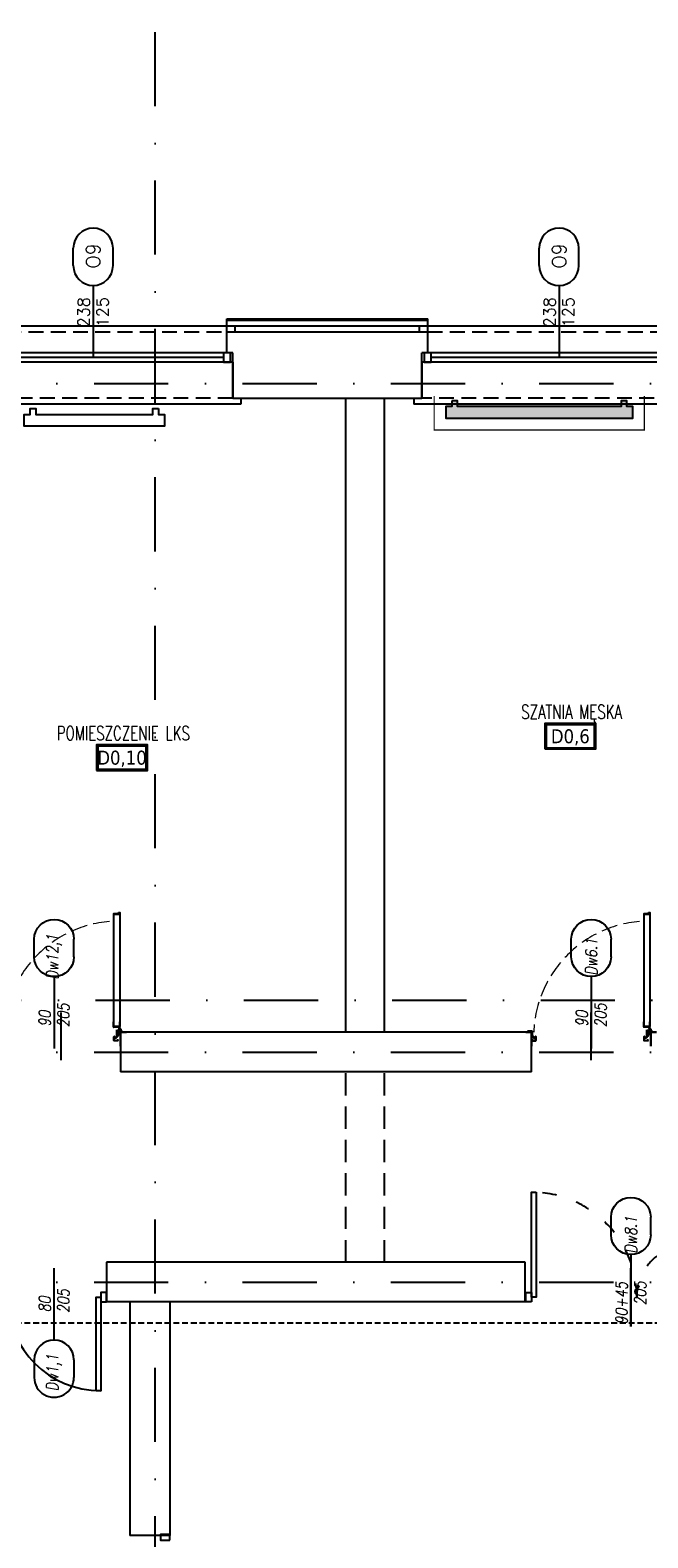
# Model space of a CAD drawing. Header units: millimetres. Extents: x 28600 to 181045, y -399112 to -163690.
# Tile 58 of 256: x 58279 to 58808, y -198489 to -197198. Entities that reach past the tile are written whole.
import ezdxf
from ezdxf.enums import TextEntityAlignment as Align

# ---------------------------------------------------------------- set-up
doc = ezdxf.new("R2010")
doc.units = ezdxf.units.MM
for name, pattern in [('2_3', [1, 0.5, -0.5]), ('ACAD_ISO03W100', [30, 12, -18]), ('CARKOVANA', [7.5, 5, -2.5]), ('CENTER', [0.6, 0.375, -0.075, 0.075, -0.075]), ('DASHDOT', [25.4, 12.7, -6.35, 0, -6.35]), ('HIDDEN', [9.525, 6.35, -3.175]), ('Hidden Line', [391.222223, 282.222223, -109])]:
    doc.linetypes.add(name, pattern=pattern)
doc.layers.get('0').update_dxf_attribs({"color": 8})
for name, color, linetype in [('!! 0_ Istn-okna', 8, 'Continuous'), ('!! 0_ Istn-sciany', 8, 'Continuous'), ('!! 0_ Istn-widok', 8, 'Continuous'), ('!! 0_Istn-cienka', 8, 'Continuous'), ('!! 0_Istn-drzwi', 8, 'Continuous'), ('!! 0_Opis_okna', 8, 'Continuous'), ('!! 0_Opis_pom', 8, 'Continuous'), ('!! 1_ tynk zewn  - nowy', 8, 'Continuous'), ('!! 1_PROJ Sciany', 8, 'Continuous'), ('!! 1_Wyburzenia', 8, 'CARKOVANA'), ('!! 2_ remont Ocieplenie', 8, 'ZIGZAG'), ('!! 2_Drzwi - nowe remont', 8, 'Continuous'), ('!! 2_drzwi opis', 8, 'Continuous'), ('0-osie-liniA', 8, 'DASHDOT')]:
    doc.layers.add(name, color=color, linetype=linetype)
doc.layers.add('!! 0_Istn-grzejniki', color=8, linetype='Continuous', plot=False)
doc.styles.add('50', font='ROMANS.shx', dxfattribs={"width": 0.8, "height": 10})
doc.styles.add('ARCHETYP', font='romans.shx', dxfattribs={"height": 15})
doc.styles.add('ARIAL', font='tahoma.ttf')
doc.styles.add('TXT', font='simplex.shx')
doc.linetypes.add('ZIGZAG', pattern='A,0.00254,-5.08,[131,ltypeshp.shx,S=5.08,R=0,X=-5.08,Y=0],-10.16,[131,ltypeshp.shx,S=5.08,R=180,X=5.08,Y=0],-5.08', length=20.32254)

# ---------------------------------------------------------------- blocks, each defined once
blk = doc.blocks.new('okno 2')
at = {"layer": '!! 0_ Istn-okna'}
for points in [[(48599, -198670.6), (48362, -198670.6)], [(48599, -198678.6), (48362, -198678.6)], [(48591, -198674.6), (48370, -198674.6)]]:
    blk.add_lwpolyline(points, dxfattribs=at)
for points in [[(48370, -198670.6), (48364, -198670.6), (48364, -198678.6), (48370, -198678.6)], [(48597, -198670.6), (48591, -198670.6), (48591, -198678.6), (48597, -198678.6)]]:
    blk.add_lwpolyline(points, close=True, dxfattribs=at)
at = {"layer": '!! 0_ Istn-sciany'}
for points in [[(48367, -198670.6), (48367, -198652.6)], [(48594, -198670.6), (48594, -198652.6)], [(48367, -198670.6), (48362, -198670.6)], [(48362, -198678.6), (48362, -198670.6)], [(48599, -198670.6), (48594, -198670.6)], [(48599, -198678.6), (48599, -198670.6)], [(48362, -198678.6), (48362, -198709.6)], [(48599, -198678.6), (48599, -198709.6)]]:
    blk.add_lwpolyline(points, dxfattribs=at)
at = {"layer": '!! 0_ Istn-widok'}
for points in [[(48360, -198647.6), (48601, -198647.6)], [(48360, -198652.6), (48360, -198647.6)], [(48601, -198652.6), (48601, -198647.6)], [(48355, -198709.6), (48355, -198714.6)], [(48606, -198709.6), (48606, -198714.6)], [(48606, -198714.6), (48355, -198714.6)]]:
    blk.add_lwpolyline(points, dxfattribs=at)
at = {"layer": '!! 0_Istn-cienka', "linetype": 'HIDDEN', "ltscale": 2}
for points in [[(48367, -198652.6), (48594, -198652.6)], [(48599, -198709.6), (48362, -198709.6)]]:
    blk.add_lwpolyline(points, dxfattribs=at)
blk = doc.blocks.new('zaw-dr-90-p')
at = {"color": 2, "linetype": 'CENTER', "ltscale": 0.2}
for p, q in [((12, 0), (-12, 0)), ((0, 12), (0, -12)), ((24, 24), (31, 24)), ((24, 19), (31, 19))]:
    blk.add_line(p, q, dxfattribs=at)
at = {"ltscale": 0.2}
for p, q in [((10, 12), (6, 12)), ((10, 0), (10, 6))]:
    blk.add_line(p, q, dxfattribs=at)
blk.add_lwpolyline([(0, 6), (23, 6, 0.414214), (28, 11), (28, 31), (24, 31), (24, 11, -0.414214), (23, 10), (0, 10, 4.561698), (8, 6), (5, 4)], format="xyb", dxfattribs=at)
blk.add_lwpolyline([(0, 0), (-2, 0), (-2, 0), (0, 0), (0, 3), (0, 3), (0, 0), (3, 0), (3, 0), (0, 0), (0, -3), (0, -3)], close=True)
blk.add_lwpolyline([(10, 10), (10, 39), (6, 39), (6, 10)], dxfattribs=at)
blk.add_circle((0, 0), 6.5, dxfattribs=at)
blk = doc.blocks.new('drzwi 90- sc 12')
for p, q in [((-13620.3, 20410.2), (-13620.3, 20313.8)), ((-13614.9, 20409.9), (-13620.3, 20409.9)), ((-13616.1, 20410.3), (-13620.2, 20410.3)), ((-13616.1, 20410.3), (-13620, 20410.3)), ((-13618.2, 20410.3), (-13616.2, 20410.3)), ((-13618.2, 20410.3), (-13616.2, 20410.3)), ((-13616.1, 20410.3), (-13616.1, 20411.5)), ((-13616.1, 20411.5), (-13615, 20411.5)), ((-13614.9, 20411.4), (-13614.9, 20313.8)), ((-13620.3, 20313.5), (-13620.3, 20318)), ((-13614.9, 20313.8), (-13620.3, 20313.8)), ((-13618.2, 20313.4), (-13620.2, 20313.4)), ((-13618.2, 20313.7), (-13618.2, 20313.4)), ((-13618.2, 20313.7), (-13616.4, 20313.7)), ((-13615.9, 20313.2), (-13615.9, 20312.2)), ((-13615.9, 20312.2), (-13615, 20312.2)), ((-13614.9, 20312.3), (-13614.9, 20318)), ((-13715.8, 20302), (-13716.3, 20302)), ((-13715.6, 20308.3), (-13715.6, 20308.6)), ((-13715.6, 20307.7), (-13715.6, 20308.6)), ((-13715.6, 20307.8), (-13715.6, 20308.6)), ((-13715.6, 20307.7), (-13715.4, 20307.7)), ((-13617.8, 20311.1), (-13617.8, 20305.7)), ((-13617.8, 20311.1), (-13617.8, 20305.7)), ((-13616.2, 20309.9), (-13617.4, 20309.9)), ((-13616.8, 20302), (-13616.3, 20302)), ((-13616.2, 20309.9), (-13616.2, 20311))]:
    blk.add_line(p, q)
for points in [[(-13665.3, 20285), (-13665.3, 20325.8)], [(-13615.6, 20309.6), (-13615.3, 20309.6), (-13615.3, 20309.8), (-13616.3, 20309.8), (-13616.3, 20309.6), (-13615.9, 20309.6)]]:
    blk.add_lwpolyline(points)
at = {"lineweight": 30}
for points in [[(-13716.3, 20308.9), (-13721.3, 20308.9)], [(-13716.3, 20308.9), (-13716.3, 20296.9)], [(-13614.3, 20308.9), (-13609.3, 20308.9)], [(-13614.3, 20308.9), (-13614.3, 20296.9)]]:
    blk.add_lwpolyline(points, dxfattribs=at)
at = {"ltscale": 0.2}
for points in [[(-13715.6, 20307.5), (-13715.6, 20309.5, 0.414214), (-13715.9, 20309.8), (-13719.4, 20309.8, 0.414214), (-13719.8, 20309.5), (-13719.8, 20308.9), (-13719.6, 20308.9), (-13719.6, 20309.5, -0.414214), (-13719.4, 20309.6), (-13717, 20309.6)], [(-13717, 20309.6), (-13715.9, 20309.6, -0.414214), (-13715.7, 20309.5), (-13715.7, 20307.5)], [(-13715.7, 20307.8), (-13715.7, 20305.6, 0.414214), (-13715.4, 20305.2), (-13715, 20305.2, -0.414214), (-13714.8, 20305.1), (-13714.8, 20304.5, 0.414214), (-13714.5, 20304.1), (-13713.3, 20304.1, 0.414214), (-13712.9, 20304.5), (-13712.9, 20305.1, -1), (-13712.7, 20305.1), (-13712.7, 20302, -0.414214), (-13712.9, 20301.8), (-13715.4, 20301.8, -0.414214), (-13715.6, 20302), (-13715.6, 20302.5), (-13715.8, 20302.5), (-13715.8, 20302, 0.414214), (-13715.4, 20301.6), (-13712.9, 20301.6, 0.414214), (-13712.6, 20302), (-13712.6, 20305.1, 1), (-13713.1, 20305.1), (-13713.1, 20304.5, -0.414214), (-13713.3, 20304.3), (-13714.5, 20304.3, -0.414214), (-13714.6, 20304.5), (-13714.6, 20305.1, 0.414214), (-13715, 20305.4), (-13715.4, 20305.4, -0.414214), (-13715.6, 20305.6), (-13715.6, 20307.6)], [(-13615.9, 20309.6), (-13616.6, 20309.6, 0.414214), (-13616.8, 20309.5), (-13616.8, 20305.6, -0.414214), (-13617.1, 20305.2), (-13617.6, 20305.2, 0.414214), (-13617.7, 20305.1), (-13617.7, 20304.5, -0.414214), (-13618.1, 20304.1), (-13619.3, 20304.1, -0.414214), (-13619.6, 20304.5), (-13619.6, 20305.1, 1), (-13619.8, 20305.1), (-13619.8, 20302, 0.414214), (-13619.6, 20301.8), (-13617.1, 20301.8, 0.414214), (-13616.9, 20302), (-13616.9, 20302.5), (-13616.8, 20302.5), (-13616.8, 20302, -0.414214), (-13617.1, 20301.6), (-13619.6, 20301.6, -0.414214), (-13620, 20302), (-13620, 20305.1, -1), (-13619.4, 20305.1), (-13619.4, 20304.5, 0.414214), (-13619.3, 20304.3), (-13618.1, 20304.3, 0.414214), (-13617.9, 20304.5), (-13617.9, 20305.1, -0.414214), (-13617.6, 20305.4), (-13617.1, 20305.4, 0.414214), (-13617, 20305.6), (-13617, 20309.5, -0.414214), (-13616.6, 20309.8), (-13613.1, 20309.8, -0.414214), (-13612.8, 20309.5), (-13612.8, 20308.9), (-13612.9, 20308.9), (-13612.9, 20309.5, 0.414214), (-13613.1, 20309.6), (-13615.6, 20309.6)]]:
    blk.add_lwpolyline(points, format="xyb", dxfattribs=at)
blk.add_lwpolyline([(-13616.8, 20308.8), (-13617, 20308.8), (-13617, 20307.4), (-13616.8, 20307.4)], close=True)
at = {"linetype": 'Hidden Line', "lineweight": 9, "ltscale": 0.05}
blk.add_arc((-13615.5, 20305.1), 99.1, 94.8005, 177.6944, dxfattribs=at)
for centre, radius, start, end in [((-13620.2, 20410.2), 0.1, 90, 180), ((-13615, 20411.4), 0.1, 0, 90), ((-13620.2, 20313.5), 0.1, 180, 270), ((-13616.4, 20313.2), 0.5, 0, 90), ((-13615, 20312.3), 0.1, 270, 0), ((-13616.3, 20311), 0.1, 0, 90)]:
    blk.add_arc(centre, radius, start, end)
at = {"xscale": 0.09999999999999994, "yscale": 0.09999999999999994, "zscale": 0.09999999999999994, "rotation": 180.0000000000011}
blk.add_blockref('zaw-dr-90-p', (-13614.9, 20310.9), dxfattribs=at)
blk = doc.blocks.new('1_ok-opis')
blk.add_line((0, 111.6), (0, 50))
for points in [[(-17, 128.6), (-17, 143.6)], [(17, 128.6), (17, 143.6)]]:
    blk.add_lwpolyline(points)
for centre, start, end in [((0, 143.6), 0, 180), ((0, 128.6), 180, 0)]:
    blk.add_arc(centre, 17, start, end)
at = {"style": 'ARCHETYP'}
for tag, height, rotation, p in [('NR', 12, 90, (0, 136.9)), ('NR', 12, 270, (0, 136.9)), ('SZEROKOŚĆ', 10, 90, (-8, 78.3)), ('WYSOKOŚĆ', 10, 270, (-8, 78.3)), ('WYSOKOŚĆ', 10, 90, (8, 78.3)), ('SZEROKOŚĆ', 10, 270, (8, 78.3))]:
    blk.add_attdef(tag, text='', height=height, rotation=rotation, dxfattribs=at).set_placement(p, align=Align.MIDDLE)
blk = doc.blocks.new('oznaczenie przekroi')
at = {"layer": '!! 1_Wyburzenia'}
blk.add_lwpolyline([(84721.1, -198393.4), (84958.9, -198393.4), (84958.9, -198305.1), (90995.5, -198305.1)], dxfattribs=at)

msp = doc.modelspace()

# ---------------------------------------------------------------- hatches: boundary and pattern name
at = {"layer": '!! 0_Istn-grzejniki'}
h = msp.add_hatch(color=256, dxfattribs=at)
h.dxf.hatch_style = 1
h.paths.add_polyline_path([(58640.1386, -197515.2517), (58640.1386, -197520.2517), (58635.1386, -197520.2517), (58635.1386, -197530.2517), (58795.1386, -197530.2517), (58795.1386, -197520.2517), (58790.1386, -197520.2517), (58790.1386, -197515.2517), (58785.1386, -197515.2517), (58785.1386, -197520.2517), (58645.1386, -197520.2517), (58645.1386, -197515.2517)])

# ---------------------------------------------------------------- linework, layer by layer
at = {"layer": '!! 0_ Istn-sciany'}
for p, q in [((58703.06735, -198253.12813), (58344.56735, -198253.12813)), ((58344.56735, -198253.12813), (58344.56735, -198287.12813)), ((58703.06735, -198287.12813), (58344.56735, -198287.12813)), ((58364.56735, -198287.12813), (58364.56735, -198487.12813)), ((58398.56735, -198287.12813), (58398.56735, -198487.12813)), ((58398.56735, -198487.12813), (58364.56735, -198487.12813))]:
    msp.add_line(p, q, dxfattribs=at)
for points in [[(58447.56735, -197456.12813), (58619.56735, -197456.12813)], [(58452.56735, -197513.12813), (58452.56735, -197475.12813)], [(58614.56735, -197513.12813), (58614.56735, -197475.12813)], [(58452.56735, -197513.12813), (58614.56735, -197513.12813)], [(58549.56735, -198056.12813), (58549.56735, -197513.12813)], [(58582.56735, -198056.12813), (58582.56735, -197513.12813)], [(58708.56735, -198056.12813), (58356.56735, -198056.12813)], [(58708.56735, -198090.12813), (58708.56735, -198056.12813)], [(58708.56735, -198090.12813), (58356.56735, -198090.12813)], [(58703.06735, -198287.12813), (58703.06735, -198253.12813)]]:
    msp.add_lwpolyline(points, dxfattribs=at)
at = {"layer": '!! 0_ Istn-widok', "linetype": 'HIDDEN', "ltscale": 3}
for points in [[(58549.56735, -198253.12813), (58549.56735, -198090.12813)], [(58582.56735, -198253.12813), (58582.56735, -198090.12813)]]:
    msp.add_lwpolyline(points, dxfattribs=at)
at = {"layer": '!! 0_Istn-drzwi'}
for points in [[(58299.56735, -198308.12813), (58299.56735, -198258.12813)], [(58793.56735, -198308.12813), (58793.56735, -198258.12813)]]:
    msp.add_lwpolyline(points, dxfattribs=at)
for points in [[(58335.56735, -198363.12813), (58335.56735, -198283.12813), (58339.56735, -198283.12813), (58339.56735, -198363.12813)], [(58339.56735, -198287.12813), (58344.56735, -198287.12813), (58344.56735, -198279.12813), (58339.56735, -198279.12813)], [(58398.56735, -198491.12813), (58398.56735, -198486.12813), (58390.56735, -198486.12813), (58390.56735, -198491.12813)]]:
    msp.add_lwpolyline(points, close=True, dxfattribs=at)
msp.add_arc((58339.56735, -198283.12813), 80, 180.00000004, 270.00000004, dxfattribs=at)
at = {"layer": '!! 0_Istn-grzejniki'}
for points in [[(58389.06735, -197521.96925), (58389.06735, -197526.96925), (58394.06735, -197526.96925), (58394.06735, -197536.96925), (58274.06735, -197536.96925), (58274.06735, -197526.96925), (58279.06735, -197526.96925), (58279.06735, -197521.96925), (58284.06735, -197521.96925), (58284.06735, -197526.96925), (58384.06735, -197526.96925), (58384.06735, -197521.96925)], [(58640.1386, -197515.2517), (58640.1386, -197520.2517), (58635.1386, -197520.2517), (58635.1386, -197530.2517), (58795.1386, -197530.2517), (58795.1386, -197520.2517), (58790.1386, -197520.2517), (58790.1386, -197515.2517), (58785.1386, -197515.2517), (58785.1386, -197520.2517), (58645.1386, -197520.2517), (58645.1386, -197515.2517)]]:
    msp.add_lwpolyline(points, close=True, dxfattribs=at)
at = {"layer": '!! 0_Istn-grzejniki', "linetype": '2_3', "ltscale": 10, "const_width": 1}
msp.add_lwpolyline([(58625.1386, -197511.12813), (58625.1386, -197540.2517), (58805.1386, -197540.2517), (58805.1386, -197511.12813)], dxfattribs=at)
at = {"layer": '!! 0_Opis_pom', "ltscale": 0.7}
for points in [[(58719.95849, -197813.49699), (58763.47849, -197813.49699), (58763.47849, -197791.73699), (58719.95849, -197791.73699)], [(58721.04649, -197812.40899), (58762.39049, -197812.40899), (58762.39049, -197792.82499), (58721.04649, -197792.82499)], [(58335.97602, -197831.81991), (58379.49602, -197831.81991), (58379.49602, -197810.05991), (58335.97602, -197810.05991)], [(58337.06402, -197830.73191), (58378.40802, -197830.73191), (58378.40802, -197811.14791), (58337.06402, -197811.14791)]]:
    msp.add_lwpolyline(points, close=True, dxfattribs=at)
at = {"layer": '!! 1_ tynk zewn  - nowy'}
for points in [[(58447.56735, -197445.12813), (58619.56735, -197445.12813)], [(58447.56735, -197446.12813), (58619.56735, -197446.12813)]]:
    msp.add_lwpolyline(points, dxfattribs=at)
at = {"layer": '!! 1_PROJ Sciany'}
msp.add_lwpolyline([(58356.56735, -198056.12813), (58356.56735, -198090.12813)], dxfattribs=at)
at = {"layer": '!! 2_ remont Ocieplenie', "linetype": 'ZIGZAG', "ltscale": 0.75}
msp.add_lwpolyline([(58447.56735, -197451.12813), (58619.56735, -197451.12813)], dxfattribs=at)
at = {"layer": '!! 2_Drzwi - nowe remont'}
for points in [[(58712.56735, -198193.12813), (58712.56735, -198283.12813), (58708.56735, -198283.12813), (58708.56735, -198193.12813)], [(58708.56735, -198287.12813), (58703.56735, -198287.12813), (58703.56735, -198279.12813), (58708.56735, -198279.12813)]]:
    msp.add_lwpolyline(points, close=True, dxfattribs=at)
at = {"layer": '!! 2_Drzwi - nowe remont', "linetype": 'ACAD_ISO03W100'}
for centre, radius, start, end in [((58708.56735, -198283.12813), 90, 0.00000004, 90.00000004), ((58843.56735, -198283.12813), 45, 89.99999987, 180.00000002)]:
    msp.add_arc(centre, radius, start, end, dxfattribs=at)
for points in [[(58447.56735, -197456.12813), (58447.56735, -197445.12813)], [(58619.56735, -197456.12813), (58619.56735, -197445.12813)]]:
    msp.add_lwpolyline(points)
at = {"layer": '0-osie-liniA', "ltscale": 5}
for points in [[(58386.06735, -199805.04963), (58386.06735, -197197.87143)], [(57444.1616, -197500.62813), (62630.46575, -197500.62813)], [(57445.3616, -198028.62813), (62630.46575, -198028.62813)], [(57444.1616, -198073.12813), (61008.38836, -198073.12813)], [(57444.1616, -198270.12813), (61273.53541, -198270.12813)]]:
    msp.add_lwpolyline(points, dxfattribs=at)

# ---------------------------------------------------------------- block references
at = {"layer": '!! 0_Opis_okna'}
ref = msp.add_blockref('1_ok-opis', (58333.03507, -197528.12813), dxfattribs=at)
ref.add_attrib('WYSOKOŚĆ', '125', dxfattribs={"layer": '0', "height": 10, "rotation": 90, "style": 'ARCHETYP'}).set_placement((58341.03507, -197439.40772), align=Align.MIDDLE)
ref.add_attrib('SZEROKOŚĆ', '238', dxfattribs={"layer": '0', "height": 10, "rotation": 90, "style": 'ARCHETYP'}).set_placement((58325.03507, -197439.51081), align=Align.MIDDLE)
ref.add_attrib('NR', 'O9', dxfattribs={"layer": '0', "height": 12, "rotation": 90, "style": 'ARCHETYP'}).set_placement((58333.03507, -197391.22669), align=Align.MIDDLE)
ref = msp.add_blockref('1_ok-opis', (58732.03507, -197528.12813), dxfattribs=at)
ref.add_attrib('WYSOKOŚĆ', '125', dxfattribs={"layer": '0', "height": 10, "rotation": 90, "style": 'ARCHETYP'}).set_placement((58740.03507, -197439.40772), align=Align.MIDDLE)
ref.add_attrib('SZEROKOŚĆ', '238', dxfattribs={"layer": '0', "height": 10, "rotation": 90, "style": 'ARCHETYP'}).set_placement((58724.03507, -197439.51081), align=Align.MIDDLE)
ref.add_attrib('NR', 'O9', dxfattribs={"layer": '0', "height": 12, "rotation": 90, "style": 'ARCHETYP'}).set_placement((58732.03507, -197391.22669), align=Align.MIDDLE)
at = {"layer": '!! 1_Wyburzenia'}
msp.add_blockref('oznaczenie przekroi', (-27239.68678, 0), dxfattribs=at)
at = {"layer": '!! 2_Drzwi - nowe remont'}
for p in [(71970.83705, -218365.05247), (72424.83705, -218365.05247)]:
    msp.add_blockref('drzwi 90- sc 12', p, dxfattribs=at)
at = {"layer": '!! 2_drzwi opis'}
ref = msp.add_blockref('1_ok-opis', (58299.56735, -198120.03257), dxfattribs=dict(at, xscale=-1, rotation=359.9999963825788))
ref.add_attrib('WYSOKOŚĆ', '90 ', dxfattribs={"layer": '0', "height": 10, "rotation": 89.99999638, "style": '50', "oblique": 10, "width": 0.8}).set_placement((58291.56735, -198041.74172), align=Align.MIDDLE)
ref.add_attrib('SZEROKOŚĆ', '205', dxfattribs={"layer": '0', "height": 10, "rotation": 89.99999638, "style": '50', "oblique": 10, "width": 0.8}).set_placement((58307.56735, -198041.74172), align=Align.MIDDLE)
ref.add_attrib('NR', 'Dw12,1', dxfattribs={"layer": '0', "height": 10, "rotation": 89.99999638, "style": '50', "oblique": 10, "width": 0.8}).set_placement((58299.56735, -197991.42133), align=Align.MIDDLE)
ref = msp.add_blockref('1_ok-opis', (58759.56738, -198120.03257), dxfattribs=dict(at, xscale=-1, rotation=359.9999963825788))
ref.add_attrib('WYSOKOŚĆ', '90 ', dxfattribs={"layer": '0', "height": 10, "rotation": 89.99999638, "style": '50', "oblique": 10, "width": 0.8}).set_placement((58751.56739, -198041.74172), align=Align.MIDDLE)
ref.add_attrib('SZEROKOŚĆ', '205', dxfattribs={"layer": '0', "height": 10, "rotation": 89.99999638, "style": '50', "oblique": 10, "width": 0.8}).set_placement((58767.56739, -198041.74172), align=Align.MIDDLE)
ref.add_attrib('NR', 'Dw6.1', dxfattribs={"layer": '0', "height": 10, "rotation": 89.99999638, "style": '50', "oblique": 10, "width": 0.8}).set_placement((58759.56739, -197991.42133), align=Align.MIDDLE)
ref = msp.add_blockref('1_ok-opis', (58793.56735, -198358.12813), dxfattribs=dict(at, xscale=-1, rotation=359.9999963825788))
ref.add_attrib('WYSOKOŚĆ', '90+45', dxfattribs={"layer": '0', "height": 10, "rotation": 89.99999638, "style": '50', "oblique": 10, "width": 0.8}).set_placement((58785.56735, -198288.22824), align=Align.MIDDLE)
ref.add_attrib('SZEROKOŚĆ', '205', dxfattribs={"layer": '0', "height": 10, "rotation": 89.99999638, "style": '50', "oblique": 10, "width": 0.8}).set_placement((58801.56735, -198279.83728), align=Align.MIDDLE)
ref.add_attrib('NR', 'Dw8.1', dxfattribs={"layer": '0', "height": 10, "rotation": 89.99999638, "style": '50', "oblique": 10, "width": 0.8}).set_placement((58793.56735, -198229.51689), align=Align.MIDDLE)
ref = msp.add_blockref('1_ok-opis', (58299.56735, -198208.12813), dxfattribs=dict(at, rotation=180.0000036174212))
ref.add_attrib('WYSOKOŚĆ', '80 ', dxfattribs={"layer": '0', "height": 10, "rotation": 90.00000362, "style": '50', "oblique": 10, "width": 0.8}).set_placement((58291.56735, -198286.41898), align=Align.MIDDLE)
ref.add_attrib('SZEROKOŚĆ', '205', dxfattribs={"layer": '0', "height": 10, "rotation": 90.00000362, "style": '50', "oblique": 10, "width": 0.8}).set_placement((58307.56735, -198286.41898), align=Align.MIDDLE)
ref.add_attrib('NR', 'Dw1,1', dxfattribs={"layer": '0', "height": 10, "rotation": 90.00000362, "style": '50', "oblique": 10, "width": 0.8}).set_placement((58299.56735, -198347.60507), align=Align.MIDDLE)
for p in [(9853.58563, 1196.43297), (10252.58563, 1196.43297)]:
    msp.add_blockref('okno 2', p)

# ---------------------------------------------------------------- texts
at = {"layer": '!! 0_Opis_pom', "ltscale": 0.7, "style": 'TXT', "width": 0.7}
for s, p in [('SZATNIA MĘSKA', (58742.83362, -197787.69068)), ('POMIESZCZENIE LKS', (58358.85115, -197806.01359))]:
    msp.add_text(s, height=12, dxfattribs=at).set_placement(p, align=Align.CENTER)
at = {"layer": '!! 0_Opis_pom', "ltscale": 0.7, "style": 'ARIAL'}
for tag, p in [('D0,6', (58741.71849, -197802.61699)), ('D0,10', (58357.73602, -197820.93991))]:
    msp.add_attdef(tag, text='', height=11.968, dxfattribs=at).set_placement(p, align=Align.MIDDLE_CENTER)

doc.saveas('drawing.dxf')
